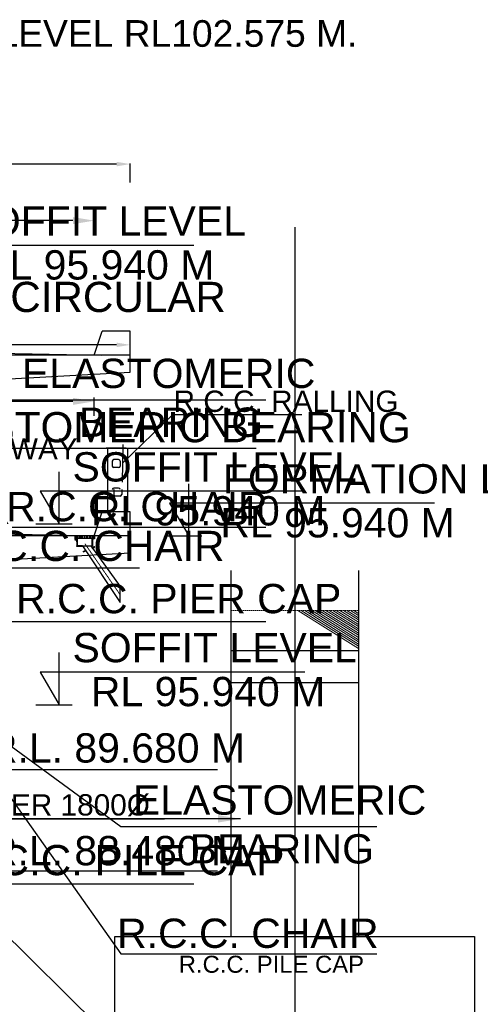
# Model space of a CAD drawing. Header units: inches. Extents: x 4599583 to 28059683, y 2538860 to 28133222513.
# Tile 13 of 89: x 4704377 to 4721669, y 28132851593 to 28132888561. Entities that reach past the tile are written whole.
import ezdxf

# ---------------------------------------------------------------- set-up
doc = ezdxf.new("R2010")
doc.units = ezdxf.units.IN
doc.header["$MEASUREMENT"] = 0
doc.linetypes.add('CENTER', pattern=[2, 1.25, -0.25, 0.25, -0.25])
doc.linetypes.add('DASHED', pattern=[0.75, 0.5, -0.25])
for name, color, linetype, lineweight in [('CEN', 3, 'CENTER', 13), ('DIMENISION', 4, 'Continuous', 13), ('HIDDEN', 133, 'CENTER', 5), ('PITCH', 8, 'Continuous', 5)]:
    doc.layers.add(name, color=color, linetype=linetype, lineweight=lineweight)
for name, color, linetype in [('CENTER', 3, 'CENTER'), ('TEX', 6, 'Continuous'), ('text', 7, 'Continuous')]:
    doc.layers.add(name, color=color, linetype=linetype)
doc.layers.add('dim', color=7, linetype='Continuous', plot=False)
doc.styles.add('ROMAND 25', font='romand.shx', dxfattribs={"height": 180})
doc.styles.add('ROMANS', font='arial.ttf')
doc.styles.get("Standard").update_dxf_attribs({"font": 'arial.ttf'})
doc.dimstyles.new('bASANT jAIN  NMM', dxfattribs={"dimscale": 0.5069999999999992, "dimtxt": 500, "dimasz": 1000, "dimexe": 50, "dimexo": 25, "dimgap": 0.09, "dimtad": 0, "dimtih": 1, "dimtoh": 1, "dimdec": 0, "dimzin": 0, "dimdsep": 46, "dimtxsty": 'Standard', "dimcen": 0.09, "dimclrd": 256, "dimclre": 256, "dimadec": 0, "dimazin": 0, "dimtfac": 1, "dimtdec": 0, "dimtix": 1, "dimtofl": 0, "dimtmove": 0, "dimatfit": 0, "dimfxl": 300, "dimtolj": 1, "dimtzin": 0, "dimlwd": -1, "dimlwe": -1, "dimarcsym": 0})
doc.dimstyles.new('ROMANS', dxfattribs={"dimtxt": 1000, "dimasz": 850, "dimexe": 100, "dimexo": 100, "dimgap": 25, "dimtad": 1, "dimdec": 0, "dimzin": 9, "dimdsep": 46, "dimtxsty": 'ROMANS', "dimcen": 325, "dimclrd": 4, "dimclre": 4, "dimclrt": 6, "dimadec": 0, "dimazin": 0, "dimtfac": 1, "dimtdec": 0, "dimtmove": 0, "dimatfit": 3, "dimfxl": 1, "dimtolj": 1, "dimtzin": 9, "dimarcsym": 0})
doc.dimstyles.new('SIDDIQUI', dxfattribs={"dimtxt": 1, "dimasz": 2.5, "dimexe": 0.18, "dimexo": 0.0625, "dimgap": 1, "dimtad": 1, "dimdec": 0, "dimzin": 0, "dimdsep": 46, "dimtxsty": 'ROMAND 25', "dimblk": 'OBLIQUE', "dimcen": 0.09, "dimdle": 1, "dimclrt": 1, "dimadec": 0, "dimazin": 0, "dimtfac": 1, "dimtdec": 0, "dimtofl": 0, "dimtmove": 0, "dimatfit": 3, "dimldrblk": 'OBLIQUE', "dimfxl": 1, "dimtolj": 1, "dimtzin": 0, "dimarcsym": 0})
doc.dimstyles.get("Standard").update_dxf_attribs({"dimtxt": 800, "dimasz": 800, "dimexe": 150, "dimexo": 200, "dimgap": 0.09, "dimtad": 0, "dimtih": 1, "dimtoh": 1, "dimzin": 0, "dimdsep": 46, "dimtxsty": 'Standard', "dimcen": 0.09, "dimclrd": 256, "dimadec": 0, "dimazin": 0, "dimtfac": 1, "dimtofl": 0, "dimtmove": 0, "dimatfit": 3, "dimfxl": 1, "dimtolj": 1, "dimtzin": 0, "dimlwd": -1, "dimlwe": -1, "dimarcsym": 0})
pattern_1 = [(45, (-1311197.160145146, 28133193197.25557), (-6.629126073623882, 6.629126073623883), [])]

# ---------------------------------------------------------------- blocks, each defined once
blk = doc.blocks.new('SFF')
at = {"color": 0}
blk.add_line((3606225.318920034, 688031.9189552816), (3604988.742713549, 688031.9189552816), dxfattribs=at)
blk.add_lwpolyline([(3597048.472966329, 689147.781136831), (3606085.877127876, 689147.781136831), (3605429.234621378, 688031.9189552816), (3605429.234621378, 689813.7535711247)], dxfattribs=at)
blk = doc.blocks.new('*D195')
at = {"ltscale": 10, "transparency": 16777216}
for p, q in [((4681912.805224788, 28132882114.95781), (4681912.805224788, 28132883164.96509)), ((4682419.805224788, 28132883139.61509), (4691473.614710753, 28132883139.61509)), ((4708017.005224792, 28132883139.61509), (4698963.195738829, 28132883139.61509)), ((4708524.005224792, 28132882454.79612), (4708524.005224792, 28132883164.96509))]:
    blk.add_line(p, q, dxfattribs=at)
for points in [[(4682419.805224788, 28132883224.11509), (4682419.805224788, 28132883055.11509), (4681912.805224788, 28132883139.61509)], [(4708017.005224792, 28132883224.11509), (4708017.005224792, 28132883055.11509), (4708524.005224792, 28132883139.61509)]]:
    blk.add_solid(points, dxfattribs=at)
at = {"layer": 'Defpoints', "color": 0, "ltscale": 10, "transparency": 16777216}
for p in [(4708524.005224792, 28132883139.61509), (4708524.005224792, 28132882442.12112), (4681912.805224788, 28132882102.28281)]:
    blk.add_point(p, dxfattribs=at)
at = {"color": 0, "ltscale": 10, "transparency": 16777216, "insert": (4695218.405224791, 28132883139.61509), "char_height": 253.4999999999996, "attachment_point": 5}
blk.add_mtext('\\A1;{\\H2x;OVERALL WIDTH 8400}', dxfattribs=at)
blk = doc.blocks.new('*D196')
at = {"color": 0, "ltscale": 800, "transparency": 16777216}
for p, q in [((4683262.805224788, 28132880694.62999), (4683262.805224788, 28132881166.81567)), ((4707174.005224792, 28132880469.18326), (4707174.005224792, 28132881166.81567))]:
    blk.add_line(p, q, dxfattribs=at)
at = {"ltscale": 800, "transparency": 16777216}
for p, q in [((4684062.805224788, 28132881016.81567), (4691661.698580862, 28132881016.81567)), ((4706374.005224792, 28132881016.81567), (4698775.11186872, 28132881016.81567))]:
    blk.add_line(p, q, dxfattribs=at)
for points in [[(4684062.805224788, 28132881150.149), (4684062.805224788, 28132880883.48234), (4683262.805224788, 28132881016.81567)], [(4706374.005224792, 28132881150.149), (4706374.005224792, 28132880883.48234), (4707174.005224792, 28132881016.81567)]]:
    blk.add_solid(points, dxfattribs=at)
at = {"layer": 'Defpoints', "color": 0, "ltscale": 800, "transparency": 16777216}
for p in [(4707174.005224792, 28132881016.81567), (4683262.805224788, 28132880494.62999), (4707174.005224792, 28132880269.18326)]:
    blk.add_point(p, dxfattribs=at)
at = {"color": 0, "ltscale": 800, "transparency": 16777216, "insert": (4695218.405224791, 28132881016.81567), "char_height": 800, "attachment_point": 5}
blk.add_mtext('\\A1;{\\H0.625x;CARRIAGE WAY 7500}', dxfattribs=at)
blk = doc.blocks.new('*D202')
at = {"ltscale": 10, "transparency": 16777216}
for p, q in [((4681912.755859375, 28132875328.7204), (4681912.755859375, 28132876378.72768)), ((4682419.755859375, 28132876353.37769), (4691473.565345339, 28132876353.37769)), ((4708016.955859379, 28132876353.37769), (4698963.146373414, 28132876353.37769)), ((4708523.955859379, 28132875668.55871), (4708523.955859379, 28132876378.72768))]:
    blk.add_line(p, q, dxfattribs=at)
for points in [[(4682419.755859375, 28132876437.87769), (4682419.755859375, 28132876268.87769), (4681912.755859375, 28132876353.37769)], [(4708016.955859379, 28132876437.87769), (4708016.955859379, 28132876268.87769), (4708523.955859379, 28132876353.37769)]]:
    blk.add_solid(points, dxfattribs=at)
at = {"layer": 'Defpoints', "color": 0, "ltscale": 10, "transparency": 16777216}
for p in [(4708523.955859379, 28132876353.37769), (4708523.955859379, 28132875655.88371), (4681912.755859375, 28132875316.0454)]:
    blk.add_point(p, dxfattribs=at)
at = {"color": 0, "ltscale": 10, "transparency": 16777216, "insert": (4695218.355859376, 28132876353.37769), "char_height": 253.4999999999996, "attachment_point": 5}
blk.add_mtext('\\A1;{\\H2x;OVERALL WIDTH 8400}', dxfattribs=at)
blk = doc.blocks.new('*D203')
at = {"color": 0, "ltscale": 800, "transparency": 16777216}
for p, q in [((4683262.755859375, 28132873908.39259), (4683262.755859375, 28132874380.57826)), ((4707173.955859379, 28132873682.94585), (4707173.955859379, 28132874380.57826))]:
    blk.add_line(p, q, dxfattribs=at)
at = {"ltscale": 800, "transparency": 16777216}
for p, q in [((4684062.755859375, 28132874230.57826), (4691661.649215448, 28132874230.57826)), ((4706373.955859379, 28132874230.57826), (4698775.062503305, 28132874230.57826))]:
    blk.add_line(p, q, dxfattribs=at)
for points in [[(4684062.755859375, 28132874363.91159), (4684062.755859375, 28132874097.24493), (4683262.755859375, 28132874230.57826)], [(4706373.955859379, 28132874363.91159), (4706373.955859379, 28132874097.24493), (4707173.955859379, 28132874230.57826)]]:
    blk.add_solid(points, dxfattribs=at)
at = {"layer": 'Defpoints', "color": 0, "ltscale": 800, "transparency": 16777216}
for p in [(4707173.955859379, 28132874230.57826), (4683262.755859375, 28132873708.39259), (4707173.955859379, 28132873482.94585)]:
    blk.add_point(p, dxfattribs=at)
at = {"color": 0, "ltscale": 800, "transparency": 16777216, "insert": (4695218.355859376, 28132874230.57826), "char_height": 800, "attachment_point": 5}
blk.add_mtext('\\A1;{\\H0.625x;CARRIAGE WAY 7500}', dxfattribs=at)
blk = doc.blocks.new('_Oblique')
at = {"color": 0, "linetype": 'ByBlock', "lineweight": -2}
blk.add_line((-0.5, -0.5), (0.5, 0.5), dxfattribs=at)

msp = doc.modelspace()

# ---------------------------------------------------------------- hatches: boundary and pattern name
h = msp.add_hatch()
h.set_pattern_fill('ANSI31', color=256, scale=75, angle=90, style=0)
h.set_pattern_definition([(135, (-1311197.160145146, 28133193197.25557), (-6.629126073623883, -6.629126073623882), [])])
h.paths.add_polyline_path([(4706630.955859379, 28132869177.82383), (4706594.95585938, 28132869177.82383), (4706594.955859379, 28132869105.61178), (4706630.955859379, 28132869105.61178)])
h.paths.add_polyline_path([(4706735.955859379, 28132869177.82383), (4706699.955859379, 28132869177.82383), (4706699.95585938, 28132869105.61178), (4706735.955859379, 28132869105.61178)])
h.paths.add_polyline_path([(4706915.955859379, 28132869177.82383), (4706879.95585938, 28132869177.82383), (4706879.955859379, 28132869105.61178), (4706915.955859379, 28132869105.61178)])
h.paths.add_polyline_path([(4707020.955859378, 28132869177.82383), (4706984.95585938, 28132869177.82383), (4706984.955859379, 28132869105.61178), (4707020.955859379, 28132869105.61178)])
h.paths.add_polyline_path([(4707185.955859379, 28132869177.82383), (4707173.955859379, 28132869177.82383), (4707089.95585938, 28132869177.82383), (4707089.95585938, 28132869084.61178), (4707185.955859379, 28132869084.61178)])
h.paths.add_polyline_path([(4706468.955859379, 28132869150.61178), (4706444.955859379, 28132869150.61178), (4706444.955859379, 28132869084.61178), (4706468.955859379, 28132869084.61178)])
h.paths.add_polyline_path([(4706473.240300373, 28132869150.61178), (4706468.955859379, 28132869150.61178), (4706468.955859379, 28132869084.61178), (4706473.240300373, 28132869084.61178)])
h.paths.add_polyline_path([(4706473.240300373, 28132869084.61178), (4706483.955859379, 28132869084.61178), (4706483.955859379, 28132869150.61178), (4706473.240300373, 28132869150.61178)])
h.paths.add_polyline_path([(4706494.67141457, 28132869150.61178), (4706483.955859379, 28132869150.61178), (4706483.955859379, 28132869084.61178), (4706494.67141457, 28132869084.61178)])
h.paths.add_polyline_path([(4706498.955859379, 28132869150.61178), (4706494.67141457, 28132869150.61178), (4706494.67141457, 28132869084.61178), (4706498.955859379, 28132869084.61178)])
h.paths.add_polyline_path([(4706540.955859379, 28132869084.61178), (4706540.955859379, 28132869180.61178), (4706522.955859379, 28132869180.61178), (4706522.955859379, 28132869150.61178), (4706498.955859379, 28132869150.61178), (4706498.955859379, 28132869084.61178)])
h = msp.add_hatch()
h.set_pattern_fill('ANSI31', color=256, scale=75, style=0)
h.set_pattern_definition([(45.00000000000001, (4302029.360810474, 28132596441.02871), (-6.629126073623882, 6.629126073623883), [])])
h.paths.add_polyline_path([(4706468.955859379, 28132869066.61178), (4706468.955859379, 28132869084.61178), (4706444.955859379, 28132869084.61178), (4706444.955859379, 28132869066.61178)])
h.paths.add_polyline_path([(4706468.955859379, 28132869066.61178), (4706473.240300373, 28132869066.61178), (4706473.240300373, 28132869084.61178), (4706468.955859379, 28132869084.61178)])
h.paths.add_polyline_path([(4706483.955859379, 28132869084.61178), (4706473.240300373, 28132869084.61178), (4706473.240300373, 28132869066.61178), (4706483.955859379, 28132869066.61178)])
h.paths.add_polyline_path([(4706494.67141457, 28132869084.61178), (4706483.955859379, 28132869084.61178), (4706483.955859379, 28132869066.61178), (4706494.67141457, 28132869066.61178)])
h.paths.add_polyline_path([(4706498.955859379, 28132869084.61178), (4706494.67141457, 28132869084.61178), (4706494.67141457, 28132869066.61178), (4706498.955859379, 28132869066.61178)])
h.paths.add_polyline_path([(4706522.955859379, 28132869066.61178), (4706522.955859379, 28132869084.61178), (4706498.955859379, 28132869084.61178), (4706498.955859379, 28132869066.61178)])
h = msp.add_hatch()
h.set_pattern_fill('ANSI31', color=256, scale=3, style=0)
h.set_pattern_definition([(45.00000000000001, (4348618.546492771, 28132596441.02871), (-0.2651650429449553, 0.2651650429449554), [])])
h.paths.add_polyline_path([(4706449.963780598, 28132869066.61178), (4706453.955859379, 28132869062.86178), (4706453.955859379, 28132869066.61178)])
h.paths.add_polyline_path([(4706513.955859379, 28132869066.61178), (4706513.955859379, 28132869062.86178), (4706517.947934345, 28132869066.61178)])
h.paths.add_polyline_path([(4706522.955859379, 28132869066.61178), (4706518.963780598, 28132869066.61178), (4706522.955859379, 28132869062.86178)])
at = {"ltscale": 800}
h = msp.add_hatch(dxfattribs=at)
h.set_pattern_fill('ANSI31', color=256, scale=75, style=0)
h.set_pattern_definition(pattern_1)
h.paths.add_polyline_path([(4706540.955859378, 28132869084.61178), (4706522.955859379, 28132869084.61178), (4706522.955859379, 28132868784.61178), (4706741.938002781, 28132868784.61178), (4706743.506774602, 28132868784.61178), (4706731.5456955, 28132868802.61178), (4706540.955859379, 28132868802.61178)])
h = msp.add_hatch(dxfattribs=at)
h.set_pattern_fill('ANSI31', color=256, scale=75, style=0)
h.set_pattern_definition(pattern_1)
h.paths.add_polyline_path([(4707107.955859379, 28132869066.61178), (4707185.955859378, 28132869066.61178), (4707185.955859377, 28132869084.61178), (4707089.95585938, 28132869084.61178), (4707089.955859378, 28132868802.61178), (4707047.955859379, 28132868802.61178), (4707060.885816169, 28132868784.61178), (4707107.955859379, 28132868784.61178)])
at = {"layer": 'PITCH', "ltscale": 20}
h = msp.add_hatch(dxfattribs=at)
h.set_pattern_fill('ANSI31', color=256, scale=3600, angle=135, style=0)
h.set_pattern_definition([(180, (4651573652.524517, 36122664019.39524), (-6.821210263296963e-14, -450), [])])
h.paths.add_polyline_path([(4714700.578149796, 28132866381.77522), (4712300.578149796, 28132866381.77522), (4712300.578149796, 28132864881.53003), (4714700.578149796, 28132864881.53003)])
h.paths.add_polyline_path([(4717100.578149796, 28132866381.77522), (4714700.578149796, 28132866381.77522), (4714700.578149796, 28132864881.53003), (4717100.578149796, 28132864881.53003)])

# ---------------------------------------------------------------- linework, layer by layer
at = {"color": 0, "ltscale": 10}
for p, q in [((4707174.005224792, 28132875964.06123), (4707474.005224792, 28132876864.06123)), ((4708524.005224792, 28132876864.06123), (4707474.005224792, 28132876864.06123)), ((4708524.005224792, 28132875964.06123), (4708524.005224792, 28132876864.06123)), ((4707173.955859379, 28132869177.82383), (4707473.955859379, 28132870077.82383)), ((4708523.955859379, 28132870077.82383), (4707473.955859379, 28132870077.82383)), ((4708523.955859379, 28132869177.82383), (4708523.955859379, 28132870077.82383))]:
    msp.add_line(p, q, dxfattribs=at)
at = {"ltscale": 800}
for p, q in [((4695218.405224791, 28132876201.66124), (4707433.885546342, 28132875964.06123)), ((4708524.005224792, 28132875964.06123), (4695218.405224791, 28132875964.06123)), ((4708524.005224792, 28132875331.82588), (4708524.005224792, 28132875964.06123)), ((4701979.64052871, 28132874966.14124), (4708524.005224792, 28132875331.82588)), ((4695218.355859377, 28132869415.42382), (4707433.836180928, 28132869177.82383)), ((4708523.955859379, 28132869177.82383), (4695218.355859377, 28132869177.82383)), ((4706699.955859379, 28132869105.61178), (4706699.955859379, 28132869177.82383)), ((4707173.955859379, 28132869177.82383), (4707185.955859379, 28132869177.82383)), ((4708523.955859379, 28132868545.58847), (4708523.955859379, 28132869177.82383)), ((4701979.591163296, 28132868179.90382), (4708523.955859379, 28132868545.58847)), ((4706741.938002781, 28132868784.61178), (4706743.506774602, 28132868784.61178))]:
    msp.add_line(p, q, dxfattribs=at)
for p, q in [((4708375.356275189, 28132872477.82383), (4707625.356275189, 28132872477.82383)), ((4707682.356275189, 28132870077.82383), (4707682.356275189, 28132872477.82383)), ((4708432.356275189, 28132870077.82383), (4708432.356275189, 28132872477.82383)), ((4707850.356275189, 28132871982.07526), (4707850.356275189, 28132871802.07526)), ((4708090.356275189, 28132872042.07526), (4707910.356275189, 28132872042.07526)), ((4708150.356275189, 28132871982.07526), (4708150.356275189, 28132871802.07526)), ((4708090.356275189, 28132871742.07526), (4707910.356275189, 28132871742.07526)), ((4707907.356275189, 28132870917.82383), (4707907.356275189, 28132870737.82383)), ((4708090.356275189, 28132870977.82383), (4707910.356275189, 28132870977.82383)), ((4708207.356275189, 28132870917.82383), (4708207.356275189, 28132870737.82383)), ((4708147.356275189, 28132870677.82383), (4707967.356275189, 28132870677.82383)), ((4706522.955859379, 28132869150.61178), (4706444.955859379, 28132869150.61178)), ((4706444.955859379, 28132869150.61178), (4706444.955859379, 28132869066.61178)), ((4707185.955859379, 28132869084.61178), (4706444.955859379, 28132869084.61178)), ((4706522.955859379, 28132869066.61178), (4706444.955859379, 28132869066.61178)), ((4706449.963780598, 28132869066.61178), (4706453.955859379, 28132869062.86178)), ((4706450.955859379, 28132869159.61178), (4706516.955859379, 28132869159.61178)), ((4706450.955859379, 28132869159.61178), (4706450.955859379, 28132869150.61178)), ((4706450.955859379, 28132869036.61178), (4706516.955859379, 28132869036.61178)), ((4706450.955859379, 28132869027.61178), (4706450.955859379, 28132869036.61178)), ((4706450.955859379, 28132869027.61178), (4706516.955859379, 28132869027.61178)), ((4706453.955859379, 28132869167.11178), (4706453.955859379, 28132869159.61178)), ((4706453.955859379, 28132869059.11178), (4706453.955859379, 28132869066.61178)), ((4706453.955859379, 28132869051.61178), (4706513.955859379, 28132869051.61178)), ((4706453.955859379, 28132869044.11178), (4706453.955859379, 28132869051.61178)), ((4706461.455859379, 28132869174.61178), (4706506.455859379, 28132869174.61178)), ((4706468.955859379, 28132869159.61178), (4706468.955859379, 28132869167.11178)), ((4706468.955859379, 28132869150.61178), (4706468.955859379, 28132869066.61178)), ((4706468.955859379, 28132869066.61178), (4706468.955859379, 28132869059.11178)), ((4706468.955859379, 28132869051.61178), (4706468.955859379, 28132869044.11178)), ((4706473.240300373, 28132869066.61178), (4706473.240300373, 28132869150.61178)), ((4706483.955859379, 28132869180.61178), (4706483.955859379, 28132869020.51851)), ((4706494.67141457, 28132869066.61178), (4706494.67141457, 28132869150.61178)), ((4706498.955859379, 28132869159.61178), (4706498.955859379, 28132869167.11178)), ((4706498.955859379, 28132869150.61178), (4706498.955859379, 28132869066.61178)), ((4706498.955859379, 28132869066.61178), (4706498.955859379, 28132869059.11178)), ((4706498.955859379, 28132869051.61178), (4706498.955859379, 28132869044.11178)), ((4706513.955859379, 28132869167.11178), (4706513.955859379, 28132869159.61178)), ((4706513.955859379, 28132869059.11178), (4706513.955859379, 28132869066.61178)), ((4706517.947934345, 28132869066.61178), (4706513.955859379, 28132869062.86178)), ((4706513.955859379, 28132869044.11178), (4706513.955859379, 28132869051.61178)), ((4706516.955859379, 28132869159.61178), (4706516.955859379, 28132869150.61178)), ((4706516.955859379, 28132869027.61178), (4706516.955859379, 28132869036.61178)), ((4706518.963780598, 28132869066.61178), (4706522.955859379, 28132869062.86178)), ((4706522.955859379, 28132869180.61178), (4706522.955859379, 28132869150.61178)), ((4707185.955859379, 28132869180.61178), (4706522.955859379, 28132869180.61178)), ((4706522.955859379, 28132869084.61178), (4706522.955859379, 28132868784.61178)), ((4706540.955859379, 28132869180.61178), (4706540.955859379, 28132868802.61178)), ((4706594.955859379, 28132869180.61178), (4706594.955859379, 28132869105.61178)), ((4706630.955859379, 28132869105.61178), (4706594.955859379, 28132869105.61178)), ((4706630.955859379, 28132869180.61178), (4706630.955859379, 28132869105.61178)), ((4706735.955859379, 28132869105.61178), (4706699.955859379, 28132869105.61178)), ((4706735.955859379, 28132869180.61178), (4706735.955859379, 28132869105.61178)), ((4706804.955859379, 28132869180.61178), (4706804.955859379, 28132869105.61178)), ((4706810.955859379, 28132869105.61178), (4706804.955859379, 28132869105.61178)), ((4706810.955859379, 28132869180.61178), (4706810.955859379, 28132869105.61178)), ((4706879.955859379, 28132869180.61178), (4706879.955859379, 28132869105.61178)), ((4706915.955859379, 28132869105.61178), (4706879.955859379, 28132869105.61178)), ((4706915.955859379, 28132869180.61178), (4706915.955859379, 28132869105.61178)), ((4706984.955859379, 28132869180.61178), (4706984.955859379, 28132869105.61178)), ((4707020.955859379, 28132869105.61178), (4706984.955859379, 28132869105.61178)), ((4707020.955859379, 28132869180.61178), (4707020.955859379, 28132869105.61178)), ((4707089.955859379, 28132869180.61178), (4707089.955859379, 28132868802.61178)), ((4707185.955859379, 28132869066.61178), (4707107.955859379, 28132869066.61178)), ((4707107.955859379, 28132869066.61178), (4707107.955859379, 28132868784.61178)), ((4707185.955859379, 28132869180.61178), (4707185.955859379, 28132869066.61178)), ((4706741.938002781, 28132868784.61178), (4706522.955859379, 28132868784.61178)), ((4706731.5456955, 28132868802.61178), (4706540.955859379, 28132868802.61178)), ((4706731.5456955, 28132868802.61178), (4708146.173035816, 28132866673.76605)), ((4706731.5456955, 28132868802.61178), (4707047.955859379, 28132868802.61178)), ((4706756.606850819, 28132868598.41461), (4706830.529902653, 28132868628.41461)), ((4706756.606850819, 28132868598.41461), (4706765.606850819, 28132868582.82615)), ((4706765.606850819, 28132868582.82615), (4706839.529902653, 28132868612.82615)), ((4706793.507313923, 28132868607.03961), (4706802.507313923, 28132868591.45115)), ((4706793.629437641, 28132868589.78961), (4706802.629437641, 28132868604.20115)), ((4707047.955859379, 28132868802.61178), (4708146.173035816, 28132867273.76605)), ((4707047.955859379, 28132868802.61178), (4707089.955859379, 28132868802.61178)), ((4707107.955859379, 28132868784.61178), (4707058.348160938, 28132868784.61178)), ((4707086.447453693, 28132868720.12524), (4707190.37050362, 28132868780.12524)), ((4707095.447453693, 28132868704.53678), (4707199.37050362, 28132868764.53678)), ((4707123.470042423, 28132868741.50024), (4707132.470042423, 28132868725.91178)), ((4707130.908978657, 28132868763.11562), (4707154.908978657, 28132868721.5464)), ((4707153.347918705, 28132868758.75024), (4707162.347918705, 28132868743.16178)), ((4707190.37050362, 28132868780.12524), (4707199.37050362, 28132868764.53678)), ((4708146.173035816, 28132866673.76605), (4708146.173035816, 28132867273.76605))]:
    msp.add_line(p, q)
for centre, radius, start, end in [((4707910.356275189, 28132871982.07526), 60, 90, 180), ((4708090.356275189, 28132871982.07526), 60, 0, 90), ((4707910.356275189, 28132871802.07526), 60, 180, 270), ((4708090.356275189, 28132871802.07526), 60, 270, 0), ((4707910.356275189, 28132870917.82383), 60, 90, 180), ((4707967.356275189, 28132870737.82383), 60, 180, 270), ((4708090.356275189, 28132870917.82383), 60, 0, 90), ((4708147.356275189, 28132870737.82383), 60, 270, 0), ((4706461.455859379, 28132869167.11178), 7.5, 0, 180), ((4706461.455859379, 28132869059.11178), 7.5, 180, 0), ((4706461.455859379, 28132869044.11178), 7.5, 180, 0), ((4706483.955859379, 28132869155.86178), 18.75000000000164, 36.86981000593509, 143.1301899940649), ((4706483.955859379, 28132869070.36178), 18.75000000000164, 216.8698100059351, 323.1301899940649), ((4706483.955859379, 28132869055.36178), 18.75000000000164, 216.8698100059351, 323.1301899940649), ((4706506.455859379, 28132869167.11178), 7.5, 0, 180), ((4706506.455859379, 28132869059.11178), 7.5, 180, 0), ((4706506.455859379, 28132869044.11178), 7.5, 180, 0)]:
    msp.add_arc(centre, radius, start, end)
at = {"layer": 'CEN', "color": 0, "ltscale": 0.3}
msp.add_line((4706829.525273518, 28132868880.94465), (4708146.173035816, 28132866973.76605), dxfattribs=at)
at = {"layer": 'CENTER', "color": 0, "ltscale": 50}
msp.add_line((4714700.578149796, 28132880773.81521), (4714700.578149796, 28132845300.82379), dxfattribs=at)
at = {"layer": 'CENTER', "linetype": 'CENTER'}
msp.add_line((4706801.068377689, 28132868611.40499), (4706795.068377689, 28132868599.83577), dxfattribs=at)
at = {"layer": 'dim'}
for p, q in [((4712300.578149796, 28132867875.82202), (4712300.578149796, 28132854134.75881)), ((4717100.578149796, 28132867875.82202), (4717100.578149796, 28132854134.75881)), ((4712300.578149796, 28132864881.53003), (4717100.578149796, 28132864881.53003)), ((4712300.578149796, 28132863681.53003), (4717100.578149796, 28132863681.53003))]:
    msp.add_line(p, q, dxfattribs=at)
at = {"layer": 'HIDDEN', "linetype": 'DASHED', "ltscale": 100}
msp.add_line((4712300.578149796, 28132866381.77522), (4717100.578149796, 28132866381.77522), dxfattribs=at)
at = {"layer": 'TEX', "color": 0, "ltscale": 20}
for p, q in [((4712300.578149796, 28132854134.75881), (4717100.578149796, 28132854134.75881)), ((4712300.578149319, 28132854134.75881), (4717100.578149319, 28132854134.75881))]:
    msp.add_line(p, q, dxfattribs=at)
msp.add_lwpolyline([(4707950.578149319, 28132854134.75881), (4721450.578149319, 28132854134.75881), (4721450.578149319, 28132849634.75881), (4707950.578149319, 28132849634.75881)], close=True, dxfattribs=at)

# ---------------------------------------------------------------- block references
at = {"yscale": 1.099998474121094, "zscale": 1.1}
for p, xscale in [((8667671.168773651, 28132122025.77486), -1.099999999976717), ((8671835.617686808, 28132112792.95038), -1.099999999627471), ((8676697.152465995, 28132112342.71297), -1.100000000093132), ((8671835.568321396, 28132106006.71297), -1.100000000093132), ((8668550.950020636, 28132102332.26296), -1.099999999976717), ((8668550.950020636, 28132098530.66296), -1.099999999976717)]:
    msp.add_blockref('SFF', p, dxfattribs=dict(at, xscale=xscale))

# ---------------------------------------------------------------- texts
at = {"char_height": 1100, "width": 44849.30822679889}
for s, insert, attachment_point in [('SOFFIT LEVEL', (4712869.748944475, 28132881555.04952), 3), ('RL 95.940 M ', (4711683.617105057, 28132879905.24692), 3), ('ELASTOMERIC \\P     BEARING', (4704462.723122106, 28132875832.87342), 1), ('SOFFIT LEVEL', (4717034.197857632, 28132872322.22504), 3), ('FORMATION LVL', (4724383.091881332, 28132871871.98763), 3), ('R.C.C. CHAIR', (4713687.080676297, 28132870830.39774), 3), ('RL 95.940 M ', (4715848.066018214, 28132870672.42244), 3), ('RL 95.940 M ', (4720709.600797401, 28132870222.18502), 3), ('R.C.C. PIER CAP', (4704243.119606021, 28132867376.96521), 1), ('SOFFIT LEVEL', (4717034.148492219, 28132865535.98763), 3), ('RL 95.940 M ', (4715848.016652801, 28132863886.18503), 3), ('R.L. 89.680 M', (4703184.730855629, 28132861769.46813), 1), ('ELASTOMERIC \\P     BEARING', (4708627.12266985, 28132859813.81153), 1), ('R.L. 88.480 M', (4703185.117839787, 28132857912.82653), 1), ('R.C.C. CHAIR', (4717851.48022404, 28132854811.33585), 3)]:
    msp.add_mtext(s, dxfattribs=dict(at, insert=insert, attachment_point=attachment_point))
at = {"layer": 'text', "style": 'ROMANS'}
for s, height, p in [(' R.C.C. RALLING ', 799.999998, (4709841.844671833, 28132873835.1363)), ('C.L. OF ROADWAY  ', 799.999998, (4696558.05666967, 28132872049.20394)), ('R.C.C. SOLID CIRCULAR PIER 1800%%C', 799.999998, (4689642.53590107, 28132858680.93592)), ('R.C.C. PILE CAP', 639.9999984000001, (4710349.006696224, 28132852776.40606))]:
    msp.add_text(s, height=height, dxfattribs=at).set_placement(p)
at = {"layer": 'text', "color": 6, "style": 'ROMANS'}
for s, p in [('ELASTOMERIC BEARING ', (4700143.340779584, 28132872695.17416)), ('R.C.C. CHAIR', (4701953.473578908, 28132868237.29644)), ('R.C.C. PILE CAP', (4702002.107174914, 28132856440.94946))]:
    msp.add_text(s, height=1133.322, dxfattribs=at).set_placement(p)
at = {"layer": 'text', "color": 0, "insert": (4694776.551195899, 28132888543.71576), "char_height": 1000, "width": 22170.98226466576, "attachment_point": 1}
msp.add_mtext('FORMATION LEVEL RL102.575 M. ', dxfattribs=at)
at = {"layer": 'text', "color": 6, "insert": (4693644.767045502, 28132878719.69703), "char_height": 1133.322, "width": 18769.51765664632, "attachment_point": 1, "style": 'ROMANS'}
msp.add_mtext('R.C.C. SOLID CIRCULAR PIER', dxfattribs=at)

# ---------------------------------------------------------------- dimensions: what is measured, and where the dimension line sits
at = {"color": 0, "ltscale": 10}
for base, p1, p2, picture, middle in [((4708524.005224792, 28132883139.61509), (4681912.805224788, 28132882102.28281), (4708524.005224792, 28132882442.12112), '*D195', (4695218.405224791, 28132883139.61509)), ((4708523.955859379, 28132876353.37769), (4681912.755859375, 28132875316.0454), (4708523.955859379, 28132875655.88371), '*D202', (4695218.355859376, 28132876353.37769))]:
    dim = msp.add_linear_dim(base=base, p1=p1, p2=p2, text='{\\H2x;OVERALL WIDTH 8400}', dimstyle='bASANT jAIN  NMM', dxfattribs=at)
    dim.commit()
    dim.dimension.update_dxf_attribs({"geometry": picture, "text_midpoint": middle})
at = {"ltscale": 800}
for base, p1, p2, picture, middle in [((4707174.005224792, 28132881016.81567), (4683262.805224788, 28132880494.62999), (4707174.005224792, 28132880269.18326), '*D196', (4695218.405224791, 28132881016.81567)), ((4707173.955859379, 28132874230.57826), (4683262.755859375, 28132873708.39259), (4707173.955859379, 28132873482.94585), '*D203', (4695218.355859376, 28132874230.57826))]:
    dim = msp.add_linear_dim(base=base, p1=p1, p2=p2, text='{\\H0.625x;CARRIAGE WAY 7500}', dimstyle='Standard', dxfattribs=at)
    dim.commit()
    dim.dimension.update_dxf_attribs({"geometry": picture, "text_midpoint": middle})

# ---------------------------------------------------------------- leaders
for points in [[(4697848.242890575, 28132878796.93238), (4704011.211576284, 28132874290.42308), (4713615.744272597, 28132874290.42308)], [(4698177.054145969, 28132877747.88265, -0.2300293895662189), (4704011.211576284, 28132869510.8743, -0.2300293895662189), (4713615.744272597, 28132869510.8743, -0.2300293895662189)], [(4696591.590421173, 28132873296.89129, -0.2300293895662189), (4704011.211576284, 28132865967.15414, -0.2300293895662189), (4713615.744272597, 28132865967.15414, -0.2300293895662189)], [(4702012.642438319, 28132862777.87049), (4708175.611124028, 28132858271.36119), (4717780.143820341, 28132858271.36119)], [(4702341.453693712, 28132861728.82076, -0.2300293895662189), (4708175.611124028, 28132853491.81241, -0.2300293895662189), (4717780.143820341, 28132853491.81241, -0.2300293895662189)], [(4700755.989968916, 28132857277.8294, -0.2300293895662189), (4708175.611124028, 28132849948.09225, -0.2300293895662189), (4717780.143820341, 28132849948.09225, -0.2300293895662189)]]:
    msp.add_leader(points, dimstyle='ROMANS', override={"dimtad": 0, "dimclrd": 256, "dimfxl": 300, "dimfxlon": 1}, dxfattribs=at)
at = {"layer": 'CENTER', "color": 0, "linetype": 'Continuous'}
for points in [[(4697493.99539426, 28132864962.24841), (4700096.056971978, 28132872469.16618), (4713256.318636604, 28132872469.16618)], [(4698655.122407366, 28132864419.73565), (4701777.252861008, 28132867979.14427), (4708874.887313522, 28132867979.14427)], [(4698824.290774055, 28132859153.57375), (4702243.794243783, 28132856112.41053), (4710908.382488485, 28132856112.41053)]]:
    msp.add_leader(points, dimstyle='ROMANS', override={"dimlfac": 0.3333333, "dimfxl": 100, "dimfxlon": 1}, dxfattribs=at)
at = {"layer": 'dim'}
for points in [[(4681874.046112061, 28132858556.49399), (4709815.392948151, 28132858556.49399)], [(4712672.524990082, 28132858556.49399), (4690427.086105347, 28132858556.49399)]]:
    msp.add_leader(points, dimstyle='ROMANS', override={"dimtxt": 550, "dimasz": 852, "dimgap": 250, "dimlfac": 0.4, "dimlwe": 5}, dxfattribs=at)
at = {"layer": 'DIMENISION', "color": 0, "lineweight": 18}
msp.add_leader([(4708236.376638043, 28132871910.40263), (4710127.789001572, 28132873741.99332), (4714967.161397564, 28132873741.99332)], dimstyle='SIDDIQUI', override={"dimtxt": 1250, "dimasz": 1000, "dimexe": 500, "dimexo": 500, "dimgap": 500, "dimtad": 0, "dimdle": 100}, dxfattribs=at)

doc.saveas('drawing.dxf')
